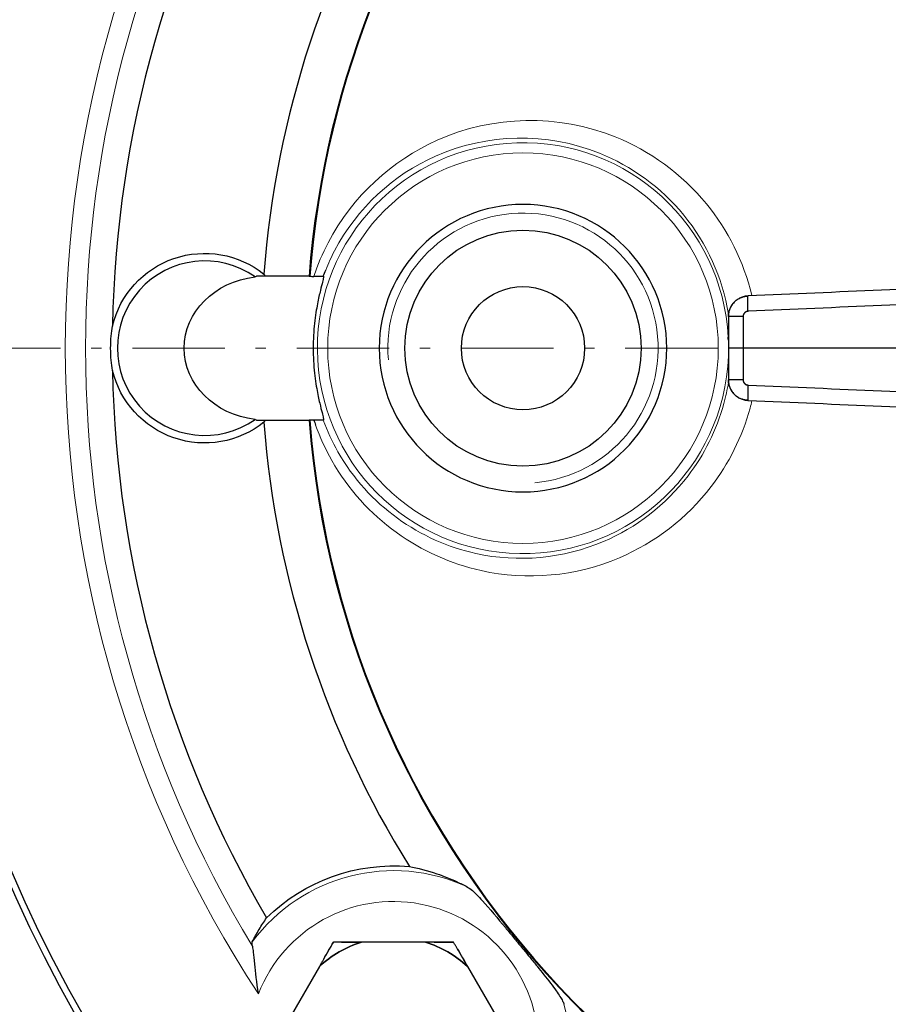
# Model space of a CAD drawing. Header units: millimetres. Extents: x 18 to 610, y -123 to 280.
# Tile 56 of 81: x 415 to 457, y -64 to -16. Entities that reach past the tile are written whole.
import ezdxf

# ---------------------------------------------------------------- set-up
doc = ezdxf.new("R2010")
doc.units = ezdxf.units.MM
doc.linetypes.add('CENTER', pattern=[8, 4.5, -1.5, 0.5, -1.5])
doc.linetypes.add('SOLID', pattern=[0])
doc.styles.add('Arial', font='Arial.ttf', dxfattribs={"height": 7})
doc.dimstyles.get("Standard").update_dxf_attribs({"dimtxt": 5, "dimasz": 5, "dimexe": 0.18, "dimexo": 0.0625, "dimgap": 0.09, "dimtad": 0, "dimtih": 1, "dimtoh": 1, "dimdec": 4, "dimzin": 0, "dimdsep": 46, "dimtxsty": 'Arial', "dimcen": 0.09, "dimadec": 0, "dimazin": 0, "dimtfac": 1, "dimtdec": 4, "dimtofl": 0, "dimtmove": 0, "dimatfit": 3, "dimfxl": 0, "dimtolj": 1, "dimtzin": 0, "dimarcsym": 0})

# ---------------------------------------------------------------- blocks, each defined once
blk = doc.blocks.new('*D3')
at = {"color": 0, "lineweight": -2}
for p, q in [((359.841, -51.58), (359.841, -108.382)), ((588.341, -51.58), (588.341, -108.382)), ((366.841, -106.422), (581.341, -106.422))]:
    blk.add_line(p, q, dxfattribs=at)
at = {"color": 0}
for points in [[(366.841, -105.255), (366.841, -107.589), (359.841, -106.422)], [(581.341, -107.589), (581.341, -105.255), (588.341, -106.422)]]:
    blk.add_solid(points, dxfattribs=at)
at = {"layer": 'Defpoints', "color": 0}
for p in [(359.841, -51.58), (588.341, -51.58), (588.341, -106.422)]:
    blk.add_point(p, dxfattribs=at)
at = {"color": 0, "lineweight": 9, "insert": (407.477, -99.349), "char_height": 7, "attachment_point": 5, "style": 'Arial'}
blk.add_mtext('\\A1;228.5', dxfattribs=at)
blk = doc.blocks.new('*D6')
at = {"color": 0, "lineweight": -2}
for p, q in [((510.893, -85.872), (411.559, 59.025)), ((437.289, 21.493), (506.935, -80.098))]:
    blk.add_line(p, q, dxfattribs=at)
at = {"color": 0}
blk.add_solid([(505.973, -80.758), (507.897, -79.438), (510.893, -85.872)], dxfattribs=at)
at = {"layer": 'Defpoints', "color": 0}
for p in [(437.289, 21.493), (510.893, -85.872)]:
    blk.add_point(p, dxfattribs=at)
at = {"color": 0, "lineweight": 9, "insert": (428.334, 47.407), "char_height": 7, "attachment_point": 5, "rotation": 304.4325, "style": 'Arial'}
blk.add_mtext('\\A1;Ø130.2', dxfattribs=at)
blk = doc.blocks.new('BlockOfCenters_3', base_point=(474.091, -32.189))
at = {"color": 6, "linetype": 'CENTER', "lineweight": 9}
blk.add_lwpolyline([(552.571, -32.189), (395.611, -32.189)], dxfattribs=at)
blk = doc.blocks.new('BlockOfViews_4')
at = {"linetype": 'SOLID', "lineweight": 30}
for p, q in [((428.673, -28.689, 10.233), (426.121, -28.689, 5.447)), ((467.191, -32.189, 73.934), (449.808, -32.189, 73.175)), ((426.121, -35.689, 5.447), (428.673, -35.689, 10.233)), ((434.341, -61.123, 14.473), (431.228, -61.123, 14.473)), ((429.175, -62.308, 14.473), (427.619, -65.004, 14.473)), ((436.394, -62.308, 14.473), (437.95, -65.004, 14.473))]:
    blk.add_line(p, q, dxfattribs=at)
at = {"color": 196, "linetype": 'SOLID', "lineweight": 9, "extrusion": (0, 0, -1)}
blk.add_circle((-439.091, -32.189, -30.433), 9.509, dxfattribs=at)
at = {"linetype": 'SOLID', "lineweight": 30, "extrusion": (0, 0, -1)}
blk.add_circle((-439.091, -32.189, -30.433), 7, dxfattribs=at)
at = {"linetype": 'SOLID', "lineweight": 30}
for centre, radius in [((439.091, -32.189, 29.433), 5.75), ((439.091, -32.189, 20.433), 3)]:
    blk.add_circle(centre, radius, dxfattribs=at)
for centre, radius, start, end in [((474.091, -32.189, -7.767), 65.4, 48.54992, 318.36116), ((474.091, -32.189, 10.233), 65.086, 48.87291, 318.68174), ((474.091, -32.189, 10.233), 45.553, 33.4651, 175.5936), ((474.091, -32.189, 10.233), 45.519, 33.399, 175.5901), ((474.091, -32.189, 2.033), 55, 149.6959, 178.875), ((474.091, -32.189, 2.033), 47.75, 148.0785, 175.6711), ((423.591, -32.189, 6.233), 4.25, 54.7338, 305.2662), ((439.091, -32.189, 29.942), 10.009, 2.2464, 3.0508), ((474.091, -32.189, 2.033), 55, 181.125, 210.3041), ((474.091, -32.189, 2.033), 47.75, 184.3289, 211.9215), ((474.091, -32.189, 10.233), 45.553, 184.4064, 339.4342), ((474.091, -32.189, 10.233), 45.519, 184.4099, 339.4181), ((432.784, -66.189, 14.473), 5.3, 107.0799, 132.9201), ((432.784, -66.189, 14.473), 5.3, 47.0799, 72.9201)]:
    blk.add_arc(centre, radius, start, end, dxfattribs=at)
at = {"color": 196, "linetype": 'SOLID', "lineweight": 9}
for centre, radius, start, end in [((474.091, -32.189, 10.233), 57.285, 146.7024, 213.2976), ((439.091, -32.189, 29.942), 10.009, 3.0508, 357.7536), ((432.784, -66.189, 8.785), 8.551, 65.099, 143.5025), ((432.784, -66.189, 8.785), 8.551, 295.4137, 13.8173)]:
    blk.add_arc(centre, radius, start, end, dxfattribs=at)
at = {"color": 196, "linetype": 'SOLID', "lineweight": 9, "extrusion": (0, 0, -1)}
for centre, radius, start, end in [((-474.091, -32.189, -9.407), 56.3, 328.8077, 31.1923), ((-432.784, -66.189, -10.233), 7.051, 21.2111, 259.8727)]:
    blk.add_arc(centre, radius, start, end, dxfattribs=at)
at = {"linetype": 'SOLID', "lineweight": 9, "extrusion": (0, 0, -1)}
blk.add_arc((-439.091, -32.189, -29.433), 6.58, 355, 265, dxfattribs=at)
at = {"linetype": 'SOLID', "lineweight": 30, "extrusion": (-2.45015e-16, 0, -1)}
for centre, radius, start, end in [((-423.591, -32.189, -2.033), 4.617, 13.5252, 128.6872), ((-423.591, -32.189, -2.033), 4.617, 231.3128, 346.4748), ((-432.784, -66.189, -2.033), 8.786, 45.3209, 95.0791)]:
    blk.add_arc(centre, radius, start, end, dxfattribs=at)
at = {"linetype": 'SOLID', "lineweight": 30, "extrusion": (0, 0, -1)}
for start, end in [(47.0799, 72.9201), (107.0799, 132.9201)]:
    blk.add_arc((-432.784, -66.189, -14.473), 5.3, start, end, dxfattribs=at)
at = {"linetype": 'SOLID', "lineweight": 30, "extrusion": (-0.866025, 0.5, -9.51527e-13)}
blk.add_arc((-158.505, 2.221, -402.831), 12.435, 101.8388, 106.3028, dxfattribs=at)
at = {"linetype": 'SOLID', "lineweight": 30, "extrusion": (1.18332e-12, 1, -5.09917e-12)}
blk.add_arc((-433.35, 2.221, -61.123), 12.435, 75.5633, 80.1731, dxfattribs=at)
at = {"linetype": 'SOLID', "lineweight": 30, "extrusion": (-1.18332e-12, 1, -5.09917e-12)}
blk.add_arc((-432.219, 2.221, -61.123), 12.435, 101.8389, 106.3028, dxfattribs=at)
at = {"linetype": 'SOLID', "lineweight": 30, "extrusion": (0.866025, 0.5, -5.62356e-12)}
blk.add_arc((-274.279, 2.221, 346.774), 12.435, 75.5633, 80.1731, dxfattribs=at)
at = {"linetype": 'SOLID', "lineweight": 30, "extrusion": (0, 0, -1)}
for centre, start_param, end_param in [((426.564, -32.189, 6.233), 1.701746, 4.581439), ((428.711, -32.189, 10.233), 4.702731, 4.711215), ((428.711, -32.189, 10.233), 1.571971, 1.580454)]:
    blk.add_ellipse(centre, major_axis=(3.973, 0), ratio=0.881042, start_param=start_param, end_param=end_param, dxfattribs=at)
at = {"color": 196, "linetype": 'SOLID', "lineweight": 9}
for points, knots in [([(450.233, -29.61, 21.219), (449.84, -27.967, 21.034), (449.066, -26.432, 20.669), (446.817, -23.684, 19.595), (445.26, -22.572, 18.844), (440.798, -20.777, 16.647), (437.641, -20.844, 15.045), (432.729, -23.034, 12.465), (430.794, -24.771, 11.415), (429.329, -27.576, 10.61), (429.096, -28.122, 10.482), (428.907, -28.689, 10.378)], [-71.970865, -71.970865, -71.970865, -71.970865, -66.81395, -66.81395, -60.792894, -60.792894, -50.794362, -50.794362, -42.749305, -42.749305, -40.91228, -40.91228, -40.91228, -40.91228]), ([(429.484, -28.381, 11.299), (429.613, -28.061, 11.376), (429.756, -27.75, 11.463), (431.017, -25.339, 12.221), (432.805, -23.736, 13.285), (437.341, -21.718, 15.898), (440.254, -21.659, 17.521), (444.37, -23.319, 19.747), (445.805, -24.345, 20.507), (448.028, -27.064, 21.675), (448.806, -28.752, 22.076), (449.098, -30.534, 22.228)], [41.593891, 41.593891, 41.593891, 41.593891, 42.749305, 42.749305, 50.794362, 50.794362, 60.792894, 60.792894, 66.81395, 66.81395, 72.78235, 72.78235, 72.78235, 72.78235]), ([(449.097, -33.854, 22.227), (449.039, -34.203, 22.197), (448.964, -34.546, 22.158), (448.52, -36.172, 21.928), (447.912, -37.383, 21.613), (446.033, -39.837, 20.628), (444.594, -40.929, 19.866), (441.038, -42.448, 17.947), (438.86, -42.64, 16.745), (434.092, -41.597, 14.042), (431.561, -39.85, 12.548), (429.802, -36.745, 11.491), (429.562, -36.226, 11.346), (429.367, -35.689, 11.228)], [76.441873, 76.441873, 76.441873, 76.441873, 77.604829, 77.604829, 82.023675, 82.023675, 88.173186, 88.173186, 95.902177, 95.902177, 106.075564, 106.075564, 107.975966, 107.975966, 107.975966, 107.975966]), ([(428.991, -35.931, 10.424), (429.206, -36.53, 10.543), (429.471, -37.108, 10.689), (431.383, -40.485, 11.737), (434.121, -42.379, 13.213), (439.287, -43.514, 15.88), (441.648, -43.309, 17.067), (445.503, -41.664, 18.962), (447.065, -40.482, 19.714), (449.103, -37.821, 20.686), (449.764, -36.508, 20.998), (450.179, -34.989, 21.193), (450.21, -34.865, 21.208), (450.24, -34.739, 21.222)], [-108.028101, -108.028101, -108.028101, -108.028101, -106.075564, -106.075564, -95.902177, -95.902177, -88.173186, -88.173186, -82.023675, -82.023675, -77.604829, -77.604829, -77.212407, -77.212407, -77.212407, -77.212407])]:
    blk.add_open_spline(points, degree=3, knots=knots, dxfattribs=at)
at = {"linetype": 'SOLID', "lineweight": 30}
for points, degree in [([(426.045, -28.719, 6.233), (426.059, -28.702, 5.977), (426.083, -28.69, 5.712), (426.121, -28.689, 5.447)], 3), ([(426.477, -28.585, 2.033), (426.504, -28.619, 2.142), (426.531, -28.653, 2.252), (426.558, -28.688, 2.361)], 3), ([(429.367, -28.689, 11.228), (429.404, -28.586, 11.25), (429.444, -28.483, 11.274), (429.484, -28.381, 11.299)], 3), ([(450.24, -29.639, 21.222), (450.238, -29.629, 21.221), (450.236, -29.619, 21.22), (450.233, -29.61, 21.219)], 3), ([(449.091, -30.646, 72.423), (449.091, -31.418, 72.426), (449.091, -32.189, 72.426)], 2), ([(449.808, -30.644, 73.173), (449.808, -31.417, 73.175), (449.808, -32.189, 73.175)], 2), ([(449.091, -32.189, 72.426), (449.091, -32.961, 72.426), (449.091, -33.732, 72.423)], 2), ([(449.808, -32.189, 73.175), (449.808, -32.962, 73.175), (449.808, -33.734, 73.173)], 2), ([(449.099, -33.844, 22.228), (449.098, -33.847, 22.227), (449.097, -33.851, 22.227), (449.097, -33.854, 22.227)], 3), ([(426.121, -35.689, 5.447), (426.083, -35.688, 5.712), (426.059, -35.677, 5.977), (426.045, -35.659, 6.233)], 3), ([(426.558, -35.69, 2.361), (426.531, -35.725, 2.252), (426.504, -35.76, 2.142), (426.477, -35.793, 2.033)], 3), ([(428.907, -35.689, 10.378), (428.934, -35.77, 10.393), (428.962, -35.851, 10.408), (428.991, -35.931, 10.424)], 3)]:
    blk.add_open_spline(points, degree=degree, dxfattribs=at)
for points, knots in [([(428.707, -28.689, 10.233), (428.709, -28.689, 10.235), (428.712, -28.689, 10.237), (428.778, -28.689, 10.285), (428.842, -28.69, 10.331), (428.907, -28.691, 10.378)], [-8.5856679, -8.5856679, -8.5856679, -8.5856679, -8.5762377, -8.5762377, -8.3401964, -8.3401964, -8.3401964, -8.3401964]), ([(429.366, -28.691, 11.227), (429.369, -28.689, 11.341), (429.371, -28.689, 11.452), (429.38, -28.692, 11.996), (429.381, -28.712, 12.453), (429.366, -28.802, 13.375), (429.351, -28.871, 13.84), (429.3, -29.074, 14.747), (429.266, -29.208, 15.189), (429.182, -29.554, 16.019), (429.133, -29.767, 16.406), (429.058, -30.157, 16.912), (429.033, -30.3, 17.071), (428.983, -30.618, 17.362), (428.959, -30.793, 17.492), (428.919, -31.166, 17.707), (428.902, -31.365, 17.792), (428.879, -31.773, 17.905), (428.873, -31.982, 17.933), (428.873, -32.189, 17.933)], [2.143635, 2.143635, 2.143635, 2.143635, 2.468805, 2.468805, 3.777242, 3.777242, 5.085679, 5.085679, 6.394117, 6.394117, 7.702554, 7.702554, 8.322892, 8.322892, 8.943231, 8.943231, 9.563569, 9.563569, 10.183908, 10.183908, 10.183908, 10.183908]), ([(429.366, -28.691, 11.227), (429.363, -28.693, 11.099), (429.335, -28.695, 10.972), (429.246, -28.696, 10.759), (429.193, -28.696, 10.67), (429.065, -28.694, 10.509), (428.99, -28.692, 10.438), (428.907, -28.691, 10.378)], [0, 0, 0, 0, 0.3848186, 0.3848186, 0.6915455, 0.6915455, 0.9994425, 0.9994425, 0.9994425, 0.9994425]), ([(463.052, -29.08, 72.993), (460.884, -29.174, 72.901), (456.55, -29.364, 72.715), (452.215, -29.553, 72.527), (450.048, -29.647, 72.433)], [0, 0, 0, 0, 6.514585, 13.028925, 13.028925, 13.028925, 13.028925]), ([(449.091, -30.646, 72.423), (449.091, -30.62, 72.423), (449.092, -30.593, 72.423), (449.097, -30.539, 72.423), (449.1, -30.513, 72.423), (449.108, -30.46, 72.423), (449.114, -30.433, 72.424), (449.127, -30.381, 72.424), (449.134, -30.355, 72.424), (449.151, -30.305, 72.424), (449.161, -30.279, 72.424), (449.182, -30.23, 72.424), (449.193, -30.206, 72.424), (449.218, -30.158, 72.424), (449.231, -30.135, 72.425), (449.26, -30.09, 72.425), (449.275, -30.068, 72.425), (449.307, -30.025, 72.425), (449.324, -30.004, 72.426), (449.36, -29.964, 72.426), (449.379, -29.944, 72.426), (449.417, -29.907, 72.426), (449.437, -29.889, 72.427), (449.479, -29.856, 72.427), (449.5, -29.839, 72.427), (449.544, -29.809, 72.428), (449.567, -29.795, 72.428), (449.613, -29.768, 72.428), (449.637, -29.755, 72.429), (449.685, -29.732, 72.429), (449.71, -29.722, 72.429), (449.76, -29.703, 72.43), (449.785, -29.694, 72.43), (449.836, -29.679, 72.431), (449.862, -29.673, 72.431), (449.915, -29.662, 72.432), (449.941, -29.657, 72.432), (449.994, -29.651, 72.433), (450.021, -29.649, 72.433), (450.048, -29.647, 72.433)], [0, 0, 0, 0, 0.080504, 0.080504, 0.161008, 0.161008, 0.241512, 0.241512, 0.322016, 0.322016, 0.40252, 0.40252, 0.483024, 0.483024, 0.563528, 0.563528, 0.644032, 0.644032, 0.724536, 0.724536, 0.805039, 0.805039, 0.885543, 0.885543, 0.966047, 0.966047, 1.046551, 1.046551, 1.127055, 1.127055, 1.207559, 1.207559, 1.288063, 1.288063, 1.368567, 1.368567, 1.449071, 1.449071, 1.529575, 1.529575, 1.529575, 1.529575]), ([(450.048, -29.647, 72.433), (449.984, -29.65, 72.432), (449.889, -29.663, 72.431), (449.767, -29.699, 72.43), (449.678, -29.734, 72.429), (449.593, -29.778, 72.428), (449.512, -29.829, 72.427), (449.437, -29.888, 72.427), (449.368, -29.954, 72.426), (449.305, -30.026, 72.425), (449.25, -30.104, 72.425), (449.202, -30.186, 72.424), (449.162, -30.273, 72.424), (449.13, -30.363, 72.424), (449.1, -30.487, 72.423), (449.091, -30.583, 72.423), (449.091, -30.646, 72.423)], [0, 0, 0, 0, 0.128935, 0.193358, 0.257756, 0.322129, 0.386482, 0.450816, 0.515132, 0.57944, 0.643736, 0.708021, 0.772299, 0.836571, 0.900838, 1.029368, 1.029368, 1.029368, 1.029368]), ([(463.052, -29.822, 73.742), (460.885, -29.918, 73.65), (456.55, -30.109, 73.464), (452.215, -30.299, 73.276), (450.048, -30.394, 73.182)], [0, 0, 0, 0, 6.514585, 13.028925, 13.028925, 13.028925, 13.028925]), ([(450.048, -30.394, 73.182), (450.032, -30.395, 73.182), (450.008, -30.398, 73.181), (449.977, -30.407, 73.179), (449.955, -30.416, 73.178), (449.934, -30.427, 73.178), (449.914, -30.44, 73.177), (449.895, -30.455, 73.176), (449.878, -30.471, 73.175), (449.862, -30.489, 73.175), (449.848, -30.508, 73.174), (449.836, -30.529, 73.174), (449.826, -30.551, 73.173), (449.818, -30.574, 73.173), (449.811, -30.605, 73.173), (449.808, -30.628, 73.173), (449.808, -30.644, 73.173)], [0, 0, 0, 0, 0.128935, 0.193358, 0.257756, 0.322129, 0.386482, 0.450816, 0.515132, 0.57944, 0.643736, 0.708021, 0.772299, 0.836571, 0.900838, 1.029368, 1.029368, 1.029368, 1.029368]), ([(450.048, -30.394, 73.182), (450.041, -30.395, 73.182), (450.034, -30.395, 73.182), (450.021, -30.397, 73.181), (450.014, -30.398, 73.181), (450.001, -30.401, 73.18), (449.995, -30.402, 73.18), (449.982, -30.406, 73.18), (449.976, -30.408, 73.179), (449.963, -30.413, 73.179), (449.957, -30.416, 73.179), (449.945, -30.421, 73.178), (449.939, -30.425, 73.178), (449.927, -30.431, 73.177), (449.922, -30.435, 73.177), (449.911, -30.442, 73.177), (449.905, -30.446, 73.176), (449.895, -30.455, 73.176), (449.89, -30.459, 73.176), (449.88, -30.469, 73.175), (449.876, -30.473, 73.175), (449.867, -30.484, 73.175), (449.863, -30.489, 73.175), (449.855, -30.5, 73.174), (449.851, -30.505, 73.174), (449.844, -30.516, 73.174), (449.84, -30.522, 73.174), (449.834, -30.534, 73.174), (449.831, -30.54, 73.173), (449.826, -30.553, 73.173), (449.824, -30.559, 73.173), (449.819, -30.572, 73.173), (449.818, -30.578, 73.173), (449.814, -30.591, 73.173), (449.813, -30.598, 73.173), (449.811, -30.611, 73.173), (449.81, -30.618, 73.173), (449.809, -30.631, 73.173), (449.808, -30.638, 73.173), (449.808, -30.644, 73.173)], [0, 0, 0, 0, 0.019912, 0.019912, 0.0398239, 0.0398239, 0.0597359, 0.0597359, 0.0796479, 0.0796479, 0.0995599, 0.0995599, 0.1194718, 0.1194718, 0.1393838, 0.1393838, 0.1592958, 0.1592958, 0.1792077, 0.1792077, 0.1991197, 0.1991197, 0.2190317, 0.2190317, 0.2389437, 0.2389437, 0.2588556, 0.2588556, 0.2787676, 0.2787676, 0.2986796, 0.2986796, 0.3185915, 0.3185915, 0.3385035, 0.3385035, 0.3584155, 0.3584155, 0.3783275, 0.3783275, 0.3783275, 0.3783275]), ([(449.808, -30.644, 73.173), (449.808, -30.672, 73.173), (449.808, -30.699, 73.173), (449.808, -30.753, 73.173), (449.808, -30.78, 73.173), (449.808, -30.834, 73.173), (449.808, -30.861, 73.173), (449.808, -30.915, 73.173), (449.808, -30.943, 73.173), (449.808, -30.997, 73.174), (449.808, -31.024, 73.174), (449.808, -31.078, 73.174), (449.808, -31.105, 73.174), (449.808, -31.159, 73.174), (449.808, -31.186, 73.174), (449.808, -31.241, 73.174), (449.808, -31.268, 73.174), (449.808, -31.322, 73.174), (449.808, -31.349, 73.174), (449.808, -31.403, 73.174), (449.808, -31.43, 73.174), (449.808, -31.485, 73.174), (449.808, -31.512, 73.174), (449.808, -31.566, 73.175), (449.808, -31.593, 73.175), (449.808, -31.647, 73.175), (449.808, -31.674, 73.175), (449.808, -31.728, 73.175), (449.808, -31.756, 73.175), (449.808, -31.81, 73.175), (449.808, -31.837, 73.175), (449.808, -31.891, 73.175), (449.808, -31.918, 73.175), (449.808, -31.972, 73.175), (449.808, -31.999, 73.175), (449.808, -32.054, 73.175), (449.808, -32.081, 73.175), (449.808, -32.135, 73.175), (449.808, -32.162, 73.175), (449.808, -32.189, 73.175)], [0, 0, 0, 0, 0.0061437, 0.0061437, 0.0122874, 0.0122874, 0.0184311, 0.0184311, 0.0245748, 0.0245748, 0.0307185, 0.0307185, 0.0368621, 0.0368621, 0.0430058, 0.0430058, 0.0491495, 0.0491495, 0.0552932, 0.0552932, 0.0614369, 0.0614369, 0.0675806, 0.0675806, 0.0737243, 0.0737243, 0.079868, 0.079868, 0.0860117, 0.0860117, 0.0921554, 0.0921554, 0.098299, 0.098299, 0.1044427, 0.1044427, 0.1105864, 0.1105864, 0.1167301, 0.1167301, 0.1167301, 0.1167301]), ([(419.102, -33.269, 2.033), (419.076, -33.116, 2.16), (419.055, -32.952, 2.268), (419.023, -32.594, 2.429), (419.013, -32.398, 2.478), (419.013, -31.98, 2.478), (419.023, -31.784, 2.429), (419.055, -31.426, 2.268), (419.076, -31.263, 2.16), (419.102, -31.109, 2.033)], [1.289992, 1.289992, 1.289992, 1.289992, 1.882491, 1.882491, 2.509989, 2.509989, 3.137486, 3.137486, 3.729985, 3.729985, 3.729985, 3.729985]), ([(428.873, -32.189, 17.933), (428.873, -32.396, 17.933), (428.879, -32.605, 17.905), (428.902, -33.014, 17.792), (428.919, -33.212, 17.707), (428.959, -33.586, 17.492), (428.983, -33.761, 17.362), (429.033, -34.079, 17.071), (429.058, -34.222, 16.912), (429.133, -34.612, 16.406), (429.182, -34.824, 16.019), (429.266, -35.171, 15.189), (429.3, -35.304, 14.747), (429.351, -35.507, 13.84), (429.366, -35.577, 13.375), (429.381, -35.666, 12.453), (429.38, -35.686, 11.996), (429.371, -35.69, 11.452), (429.369, -35.689, 11.341), (429.366, -35.688, 11.227)], [10.183908, 10.183908, 10.183908, 10.183908, 10.804246, 10.804246, 11.424585, 11.424585, 12.044923, 12.044923, 12.665262, 12.665262, 13.973699, 13.973699, 15.282136, 15.282136, 16.590573, 16.590573, 17.899011, 17.899011, 18.22418, 18.22418, 18.22418, 18.22418]), ([(449.808, -32.189, 73.175), (449.808, -32.216, 73.175), (449.808, -32.243, 73.175), (449.808, -32.298, 73.175), (449.808, -32.325, 73.175), (449.808, -32.379, 73.175), (449.808, -32.406, 73.175), (449.808, -32.46, 73.175), (449.808, -32.487, 73.175), (449.808, -32.542, 73.175), (449.808, -32.569, 73.175), (449.808, -32.623, 73.175), (449.808, -32.65, 73.175), (449.808, -32.704, 73.175), (449.808, -32.731, 73.175), (449.808, -32.785, 73.175), (449.808, -32.813, 73.175), (449.808, -32.867, 73.174), (449.808, -32.894, 73.174), (449.808, -32.948, 73.174), (449.808, -32.975, 73.174), (449.808, -33.029, 73.174), (449.808, -33.056, 73.174), (449.808, -33.111, 73.174), (449.808, -33.138, 73.174), (449.808, -33.192, 73.174), (449.808, -33.219, 73.174), (449.808, -33.273, 73.174), (449.808, -33.3, 73.174), (449.808, -33.355, 73.174), (449.808, -33.382, 73.174), (449.808, -33.436, 73.173), (449.808, -33.463, 73.173), (449.808, -33.517, 73.173), (449.808, -33.544, 73.173), (449.808, -33.598, 73.173), (449.808, -33.626, 73.173), (449.808, -33.68, 73.173), (449.808, -33.707, 73.173), (449.808, -33.734, 73.173)], [0, 0, 0, 0, 0.00334826, 0.00334826, 0.00669652, 0.00669652, 0.01004477, 0.01004477, 0.01339303, 0.01339303, 0.01674129, 0.01674129, 0.02008955, 0.02008955, 0.0234378, 0.0234378, 0.02678606, 0.02678606, 0.03013432, 0.03013432, 0.03348258, 0.03348258, 0.03683084, 0.03683084, 0.04017909, 0.04017909, 0.04352735, 0.04352735, 0.04687561, 0.04687561, 0.05022387, 0.05022387, 0.05357212, 0.05357212, 0.05692038, 0.05692038, 0.06026864, 0.06026864, 0.0636169, 0.0636169, 0.0636169, 0.0636169]), ([(450.048, -34.731, 72.433), (450.021, -34.73, 72.433), (449.994, -34.728, 72.433), (449.941, -34.721, 72.432), (449.915, -34.717, 72.432), (449.862, -34.706, 72.431), (449.836, -34.699, 72.431), (449.785, -34.684, 72.43), (449.76, -34.676, 72.43), (449.71, -34.657, 72.429), (449.685, -34.646, 72.429), (449.637, -34.623, 72.429), (449.613, -34.611, 72.428), (449.567, -34.584, 72.428), (449.544, -34.569, 72.428), (449.5, -34.539, 72.427), (449.479, -34.523, 72.427), (449.437, -34.489, 72.427), (449.417, -34.471, 72.426), (449.379, -34.434, 72.426), (449.36, -34.415, 72.426), (449.324, -34.374, 72.426), (449.307, -34.354, 72.425), (449.275, -34.311, 72.425), (449.26, -34.289, 72.425), (449.231, -34.243, 72.425), (449.218, -34.22, 72.424), (449.193, -34.173, 72.424), (449.182, -34.148, 72.424), (449.161, -34.099, 72.424), (449.151, -34.074, 72.424), (449.134, -34.023, 72.424), (449.127, -33.997, 72.424), (449.114, -33.945, 72.424), (449.108, -33.919, 72.423), (449.1, -33.866, 72.423), (449.097, -33.839, 72.423), (449.092, -33.786, 72.423), (449.091, -33.759, 72.423), (449.091, -33.732, 72.423)], [0, 0, 0, 0, 0.080133, 0.080133, 0.160266, 0.160266, 0.240399, 0.240399, 0.320532, 0.320532, 0.400665, 0.400665, 0.480798, 0.480798, 0.560931, 0.560931, 0.641064, 0.641064, 0.721196, 0.721196, 0.801329, 0.801329, 0.881462, 0.881462, 0.961595, 0.961595, 1.041728, 1.041728, 1.121861, 1.121861, 1.201994, 1.201994, 1.282127, 1.282127, 1.36226, 1.36226, 1.442393, 1.442393, 1.522526, 1.522526, 1.522526, 1.522526]), ([(449.091, -33.732, 72.423), (449.091, -33.796, 72.423), (449.1, -33.891, 72.423), (449.13, -34.015, 72.424), (449.162, -34.105, 72.424), (449.202, -34.192, 72.424), (449.25, -34.275, 72.425), (449.305, -34.353, 72.425), (449.368, -34.425, 72.426), (449.437, -34.49, 72.427), (449.512, -34.549, 72.427), (449.593, -34.601, 72.428), (449.678, -34.644, 72.429), (449.767, -34.679, 72.43), (449.889, -34.715, 72.431), (449.984, -34.728, 72.432), (450.048, -34.731, 72.433)], [0, 0, 0, 0, 0.12853, 0.192797, 0.257069, 0.321347, 0.385632, 0.449928, 0.514236, 0.578552, 0.642886, 0.707239, 0.771612, 0.83601, 0.900433, 1.029368, 1.029368, 1.029368, 1.029368]), ([(449.808, -33.734, 73.173), (449.808, -33.75, 73.173), (449.811, -33.774, 73.173), (449.818, -33.805, 73.173), (449.826, -33.827, 73.173), (449.836, -33.849, 73.174), (449.848, -33.87, 73.174), (449.862, -33.889, 73.175), (449.878, -33.907, 73.175), (449.895, -33.924, 73.176), (449.914, -33.939, 73.177), (449.934, -33.951, 73.178), (449.955, -33.962, 73.178), (449.977, -33.971, 73.179), (450.008, -33.98, 73.181), (450.032, -33.983, 73.182), (450.048, -33.984, 73.182)], [0, 0, 0, 0, 0.12853, 0.192797, 0.257069, 0.321347, 0.385632, 0.449928, 0.514236, 0.578552, 0.642886, 0.707239, 0.771612, 0.83601, 0.900433, 1.029368, 1.029368, 1.029368, 1.029368]), ([(449.808, -33.734, 73.173), (449.808, -33.741, 73.173), (449.809, -33.747, 73.173), (449.81, -33.761, 73.173), (449.811, -33.767, 73.173), (449.813, -33.781, 73.173), (449.814, -33.787, 73.173), (449.818, -33.8, 73.173), (449.819, -33.807, 73.173), (449.824, -33.819, 73.173), (449.826, -33.826, 73.173), (449.831, -33.838, 73.173), (449.834, -33.844, 73.174), (449.84, -33.856, 73.174), (449.844, -33.862, 73.174), (449.851, -33.873, 73.174), (449.855, -33.879, 73.174), (449.863, -33.89, 73.175), (449.867, -33.895, 73.175), (449.876, -33.905, 73.175), (449.88, -33.91, 73.175), (449.89, -33.919, 73.176), (449.895, -33.923, 73.176), (449.905, -33.932, 73.176), (449.911, -33.936, 73.177), (449.922, -33.944, 73.177), (449.927, -33.947, 73.177), (449.939, -33.954, 73.178), (449.945, -33.957, 73.178), (449.957, -33.963, 73.179), (449.963, -33.965, 73.179), (449.976, -33.97, 73.179), (449.982, -33.972, 73.18), (449.995, -33.976, 73.18), (450.001, -33.978, 73.18), (450.014, -33.98, 73.181), (450.021, -33.982, 73.181), (450.034, -33.983, 73.182), (450.041, -33.984, 73.182), (450.048, -33.984, 73.182)], [0, 0, 0, 0, 0.00152552, 0.00152552, 0.00305104, 0.00305104, 0.00457656, 0.00457656, 0.00610209, 0.00610209, 0.00762761, 0.00762761, 0.00915313, 0.00915313, 0.01067865, 0.01067865, 0.01220417, 0.01220417, 0.01372969, 0.01372969, 0.01525521, 0.01525521, 0.01678074, 0.01678074, 0.01830626, 0.01830626, 0.01983178, 0.01983178, 0.0213573, 0.0213573, 0.02288282, 0.02288282, 0.02440834, 0.02440834, 0.02593386, 0.02593386, 0.02745939, 0.02745939, 0.02898491, 0.02898491, 0.02898491, 0.02898491]), ([(450.048, -33.984, 73.182), (452.215, -34.079, 73.276), (456.55, -34.269, 73.464), (460.885, -34.46, 73.65), (463.052, -34.556, 73.742)], [0, 0, 0, 0, 6.51434, 13.028925, 13.028925, 13.028925, 13.028925]), ([(450.048, -34.731, 72.433), (452.215, -34.826, 72.527), (456.55, -35.015, 72.715), (460.884, -35.204, 72.901), (463.052, -35.299, 72.993)], [0, 0, 0, 0, 6.51434, 13.028925, 13.028925, 13.028925, 13.028925]), ([(428.907, -35.688, 10.378), (428.842, -35.689, 10.331), (428.778, -35.689, 10.285), (428.712, -35.689, 10.237), (428.709, -35.689, 10.235), (428.707, -35.689, 10.233)], [8.3401964, 8.3401964, 8.3401964, 8.3401964, 8.5762377, 8.5762377, 8.5856679, 8.5856679, 8.5856679, 8.5856679]), ([(428.907, -35.688, 10.378), (428.933, -35.687, 10.397), (428.959, -35.687, 10.417), (429.095, -35.684, 10.534), (429.186, -35.682, 10.65), (429.287, -35.683, 10.851), (429.315, -35.683, 10.924), (429.353, -35.685, 11.074), (429.364, -35.687, 11.15), (429.366, -35.688, 11.227)], [0, 0, 0, 0, 0.097746, 0.097746, 0.537325, 0.537325, 0.771407, 0.771407, 1.002655, 1.002655, 1.002655, 1.002655]), ([(433.562, -57.437, 2.033), (433.971, -57.514, 3.177), (434.421, -57.625, 4.375), (435.215, -57.895, 6.306), (435.541, -58.023, 7.054), (436.045, -58.257, 8.117), (436.213, -58.341, 8.456), (436.385, -58.434, 8.785)], [1.040291, 1.040291, 1.040291, 1.040291, 4.553172, 4.553172, 6.829758, 6.829758, 7.937867, 7.937867, 7.937867, 7.937867]), ([(436.385, -58.434, 8.785), (436.454, -58.471, 8.918), (436.537, -58.535, 9.036), (436.751, -58.721, 9.286), (436.91, -58.88, 9.43), (437.47, -59.489, 9.779), (437.869, -59.97, 9.888), (438.35, -60.551, 9.956), (438.468, -60.694, 9.968), (438.648, -60.914, 9.979), (438.713, -60.992, 9.981), (438.829, -61.133, 9.983), (438.882, -61.197, 9.984), (438.995, -61.335, 9.982), (439.056, -61.409, 9.98), (439.219, -61.607, 9.971), (439.322, -61.732, 9.963), (439.543, -62.002, 9.935), (439.663, -62.149, 9.915), (440.001, -62.565, 9.838), (440.225, -62.845, 9.763), (440.641, -63.391, 9.527), (440.79, -63.604, 9.385), (440.941, -63.844, 9.176), (440.984, -63.918, 9.101), (441.049, -64.045, 8.947), (441.073, -64.1, 8.869), (441.087, -64.147, 8.785)], [0, 0, 0, 0, 0.463384, 0.463384, 1.12887, 1.12887, 2.310299, 2.310299, 2.689403, 2.689403, 2.896978, 2.896978, 3.068045, 3.068045, 3.26456, 3.26456, 3.596541, 3.596541, 3.986816, 3.986816, 4.713108, 4.713108, 5.482845, 5.482845, 5.847384, 5.847384, 6.161059, 6.161059, 6.161059, 6.161059]), ([(425.911, -61.103, 8.785), (426.013, -60.902, 7.702), (426.126, -60.697, 6.558), (426.362, -60.304, 4.267), (426.485, -60.115, 3.12), (426.606, -59.942, 2.033)], [0.999786, 0.999786, 0.999786, 0.999786, 4.184941, 4.184941, 7.373204, 7.373204, 7.373204, 7.373204]), ([(425.93, -61.348, 9.407), (425.914, -61.288, 9.311), (425.904, -61.237, 9.21), (425.897, -61.155, 9.001), (425.9, -61.124, 8.894), (425.911, -61.103, 8.785)], [0.000001, 0.000001, 0.000001, 0.000001, 0.3407237, 0.3407237, 0.6743841, 0.6743841, 0.6743841, 0.6743841]), ([(426.211, -63.638, 10.233), (426.21, -63.633, 10.233), (426.209, -63.628, 10.233), (426.121, -63.073, 10.232), (426.073, -62.582, 10.151), (426.014, -61.953, 9.919), (425.996, -61.759, 9.812), (425.963, -61.507, 9.61), (425.949, -61.416, 9.515), (425.93, -61.348, 9.407)], [-1.965118, -1.965118, -1.965118, -1.965118, -1.956218, -1.956218, -0.969671, -0.969671, -0.388896, -0.388896, -0.000048, -0.000048, -0.000048, -0.000048]), ([(429.859, -61.123, 14.155), (429.848, -61.143, 14.162), (429.836, -61.164, 14.169), (429.812, -61.205, 14.183), (429.8, -61.226, 14.189), (429.776, -61.267, 14.202), (429.764, -61.287, 14.209), (429.741, -61.329, 14.222), (429.729, -61.349, 14.228), (429.705, -61.391, 14.241), (429.693, -61.411, 14.247), (429.669, -61.453, 14.26), (429.657, -61.473, 14.266), (429.633, -61.515, 14.278), (429.621, -61.535, 14.284), (429.597, -61.577, 14.296), (429.585, -61.598, 14.302), (429.561, -61.639, 14.314), (429.549, -61.66, 14.319), (429.525, -61.701, 14.331), (429.513, -61.722, 14.336), (429.489, -61.764, 14.348), (429.477, -61.785, 14.353), (429.453, -61.826, 14.364), (429.441, -61.847, 14.369), (429.417, -61.889, 14.38), (429.405, -61.91, 14.385), (429.381, -61.952, 14.395), (429.369, -61.972, 14.4), (429.345, -62.014, 14.41), (429.333, -62.035, 14.415), (429.308, -62.077, 14.424), (429.296, -62.098, 14.429), (429.272, -62.14, 14.438), (429.26, -62.161, 14.443), (429.236, -62.203, 14.452), (429.224, -62.224, 14.456), (429.199, -62.266, 14.465), (429.187, -62.287, 14.469), (429.175, -62.308, 14.473)], [0, 0, 0, 0, 0.042359, 0.042359, 0.0847181, 0.0847181, 0.1270771, 0.1270771, 0.1694361, 0.1694361, 0.2117951, 0.2117951, 0.2541542, 0.2541542, 0.2965132, 0.2965132, 0.3388722, 0.3388722, 0.3812312, 0.3812312, 0.4235903, 0.4235903, 0.4659493, 0.4659493, 0.5083083, 0.5083083, 0.5506673, 0.5506673, 0.5930264, 0.5930264, 0.6353854, 0.6353854, 0.6777444, 0.6777444, 0.7201034, 0.7201034, 0.7624625, 0.7624625, 0.8048215, 0.8048215, 0.8048215, 0.8048215]), ([(431.228, -61.123, 14.473), (431.203, -61.123, 14.469), (431.179, -61.123, 14.465), (431.131, -61.123, 14.456), (431.106, -61.123, 14.452), (431.058, -61.123, 14.443), (431.034, -61.123, 14.438), (430.985, -61.123, 14.429), (430.961, -61.123, 14.424), (430.913, -61.123, 14.415), (430.889, -61.123, 14.41), (430.84, -61.123, 14.4), (430.816, -61.123, 14.395), (430.768, -61.123, 14.385), (430.744, -61.123, 14.38), (430.696, -61.123, 14.369), (430.672, -61.123, 14.364), (430.624, -61.123, 14.353), (430.6, -61.123, 14.347), (430.551, -61.123, 14.336), (430.527, -61.123, 14.331), (430.479, -61.123, 14.319), (430.455, -61.123, 14.314), (430.408, -61.123, 14.302), (430.384, -61.123, 14.296), (430.336, -61.123, 14.284), (430.312, -61.123, 14.278), (430.264, -61.123, 14.266), (430.24, -61.123, 14.26), (430.192, -61.123, 14.247), (430.168, -61.123, 14.241), (430.121, -61.123, 14.228), (430.097, -61.123, 14.222), (430.049, -61.123, 14.209), (430.026, -61.123, 14.202), (429.978, -61.123, 14.189), (429.954, -61.123, 14.183), (429.907, -61.123, 14.169), (429.883, -61.123, 14.162), (429.859, -61.123, 14.155)], [0, 0, 0, 0, 0.0280098, 0.0280098, 0.0560196, 0.0560196, 0.0840294, 0.0840294, 0.1120392, 0.1120392, 0.1400489, 0.1400489, 0.1680587, 0.1680587, 0.1960685, 0.1960685, 0.2240783, 0.2240783, 0.2520881, 0.2520881, 0.2800979, 0.2800979, 0.3081077, 0.3081077, 0.3361175, 0.3361175, 0.3641273, 0.3641273, 0.3921371, 0.3921371, 0.4201468, 0.4201468, 0.4481566, 0.4481566, 0.4761664, 0.4761664, 0.5041762, 0.5041762, 0.532186, 0.532186, 0.532186, 0.532186]), ([(435.709, -61.123, 14.155), (435.686, -61.123, 14.162), (435.662, -61.123, 14.169), (435.614, -61.123, 14.183), (435.591, -61.123, 14.189), (435.543, -61.123, 14.202), (435.519, -61.123, 14.209), (435.472, -61.123, 14.222), (435.448, -61.123, 14.228), (435.4, -61.123, 14.241), (435.376, -61.123, 14.247), (435.329, -61.123, 14.26), (435.305, -61.123, 14.266), (435.257, -61.123, 14.278), (435.233, -61.123, 14.284), (435.185, -61.123, 14.296), (435.161, -61.123, 14.302), (435.113, -61.123, 14.314), (435.089, -61.123, 14.319), (435.041, -61.123, 14.331), (435.017, -61.123, 14.336), (434.969, -61.123, 14.347), (434.945, -61.123, 14.353), (434.897, -61.123, 14.364), (434.873, -61.123, 14.369), (434.825, -61.123, 14.38), (434.801, -61.123, 14.385), (434.753, -61.123, 14.395), (434.728, -61.123, 14.4), (434.68, -61.123, 14.41), (434.656, -61.123, 14.415), (434.608, -61.123, 14.424), (434.584, -61.123, 14.429), (434.535, -61.123, 14.438), (434.511, -61.123, 14.443), (434.462, -61.123, 14.452), (434.438, -61.123, 14.456), (434.39, -61.123, 14.465), (434.365, -61.123, 14.469), (434.341, -61.123, 14.473)], [0, 0, 0, 0, 0.0423631, 0.0423631, 0.0847261, 0.0847261, 0.1270892, 0.1270892, 0.1694523, 0.1694523, 0.2118154, 0.2118154, 0.2541784, 0.2541784, 0.2965415, 0.2965415, 0.3389046, 0.3389046, 0.3812676, 0.3812676, 0.4236307, 0.4236307, 0.4659938, 0.4659938, 0.5083568, 0.5083568, 0.5507199, 0.5507199, 0.593083, 0.593083, 0.6354461, 0.6354461, 0.6778091, 0.6778091, 0.7201722, 0.7201722, 0.7625353, 0.7625353, 0.8048983, 0.8048983, 0.8048983, 0.8048983]), ([(436.394, -62.308, 14.473), (436.381, -62.287, 14.469), (436.369, -62.266, 14.465), (436.345, -62.224, 14.456), (436.333, -62.203, 14.452), (436.309, -62.161, 14.443), (436.297, -62.14, 14.438), (436.272, -62.098, 14.429), (436.26, -62.077, 14.424), (436.236, -62.035, 14.415), (436.224, -62.014, 14.41), (436.2, -61.972, 14.4), (436.188, -61.952, 14.395), (436.164, -61.91, 14.385), (436.152, -61.889, 14.38), (436.128, -61.847, 14.369), (436.116, -61.826, 14.364), (436.092, -61.785, 14.353), (436.08, -61.764, 14.347), (436.056, -61.722, 14.336), (436.044, -61.701, 14.331), (436.02, -61.66, 14.319), (436.008, -61.639, 14.314), (435.984, -61.598, 14.302), (435.972, -61.577, 14.296), (435.948, -61.535, 14.284), (435.936, -61.515, 14.278), (435.912, -61.473, 14.266), (435.9, -61.453, 14.26), (435.876, -61.411, 14.247), (435.864, -61.391, 14.241), (435.84, -61.349, 14.228), (435.828, -61.329, 14.222), (435.804, -61.287, 14.209), (435.792, -61.267, 14.202), (435.769, -61.226, 14.189), (435.757, -61.205, 14.183), (435.733, -61.164, 14.169), (435.721, -61.143, 14.162), (435.709, -61.123, 14.155)], [0, 0, 0, 0, 0.0280135, 0.0280135, 0.056027, 0.056027, 0.0840405, 0.0840405, 0.112054, 0.112054, 0.1400675, 0.1400675, 0.1680811, 0.1680811, 0.1960946, 0.1960946, 0.2241081, 0.2241081, 0.2521216, 0.2521216, 0.2801351, 0.2801351, 0.3081486, 0.3081486, 0.3361621, 0.3361621, 0.3641756, 0.3641756, 0.3921891, 0.3921891, 0.4202026, 0.4202026, 0.4482162, 0.4482162, 0.4762297, 0.4762297, 0.5042432, 0.5042432, 0.5322567, 0.5322567, 0.5322567, 0.5322567])]:
    blk.add_open_spline(points, degree=3, knots=knots, dxfattribs=at)
for points, weights in [([(450.048, -30.394, 73.182), (450.015, -29.649, 73.179), (450.048, -29.647, 72.433)], [1, 0.708922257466, 1]), ([(450.048, -30.394, 73.182), (450.015, -29.649, 73.179), (450.048, -29.647, 72.433)], [1, 0.708922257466, 1]), ([(449.808, -30.644, 73.173), (449.091, -30.644, 73.141), (449.091, -30.646, 72.423)], [1, 0.722333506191, 1]), ([(449.808, -30.644, 73.173), (449.091, -30.644, 73.141), (449.091, -30.646, 72.423)], [1, 0.722333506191, 1]), ([(449.808, -32.189, 73.175), (449.091, -32.189, 73.144), (449.091, -32.189, 72.426)], [1, 0.72236396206, 1]), ([(449.808, -32.189, 73.175), (449.091, -32.189, 73.144), (449.091, -32.189, 72.426)], [1, 0.72236396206, 1]), ([(449.808, -33.734, 73.173), (449.091, -33.734, 73.141), (449.091, -33.732, 72.423)], [1, 0.722333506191, 1]), ([(449.808, -33.734, 73.173), (449.091, -33.734, 73.141), (449.091, -33.732, 72.423)], [1, 0.722333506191, 1]), ([(450.048, -33.984, 73.182), (450.015, -34.73, 73.179), (450.048, -34.731, 72.433)], [1, 0.708922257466, 1]), ([(450.048, -33.984, 73.182), (450.015, -34.73, 73.179), (450.048, -34.731, 72.433)], [1, 0.708922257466, 1])]:
    blk.add_rational_spline(points, weights, degree=2, dxfattribs=at)
blk.add_blockref('BlockOfCenters_3', (474.091, -32.189))

msp = doc.modelspace()

# ---------------------------------------------------------------- block references
msp.add_blockref('BlockOfViews_4', (0, 0))

# ---------------------------------------------------------------- dimensions: what is measured, and where the dimension line sits
at = {"lineweight": 9}
dim = msp.add_diameter_dim_2p(p1=(437.289, 21.493), p2=(510.893, -85.872), dimstyle='Standard', override={"dimtxt": 7, "dimasz": 7, "dimexe": 1.96, "dimexo": 0, "dimgap": 3.5, "dimtad": 1, "dimtih": 0, "dimtoh": 0, "dimdec": 1, "dimlfac": 1, "dimpost": '״<>', "dimse1": 0, "dimse2": 0, "dimtofl": 1}, dxfattribs=at)
dim.commit()
dim.dimension.update_dxf_attribs({"geometry": '*D6', "text_midpoint": (422.341, 43.298), "dimtype": 163})
dim = msp.add_linear_dim(base=(588.341, -106.422), p1=(359.841, -51.58), p2=(588.341, -51.58), dimstyle='Standard', override={"dimtxt": 7, "dimasz": 7, "dimexe": 1.96, "dimexo": 0, "dimgap": 3.5, "dimtad": 1, "dimtih": 0, "dimtoh": 1, "dimdec": 1, "dimlfac": 1, "dimpost": '<>', "dimsah": 1, "dimse1": 0, "dimse2": 0, "dimtix": 1}, dxfattribs=at)
dim.commit()
dim.dimension.update_dxf_attribs({"geometry": '*D3', "text_midpoint": (407.477, -106.422), "dimtype": 160})

doc.saveas('drawing.dxf')
